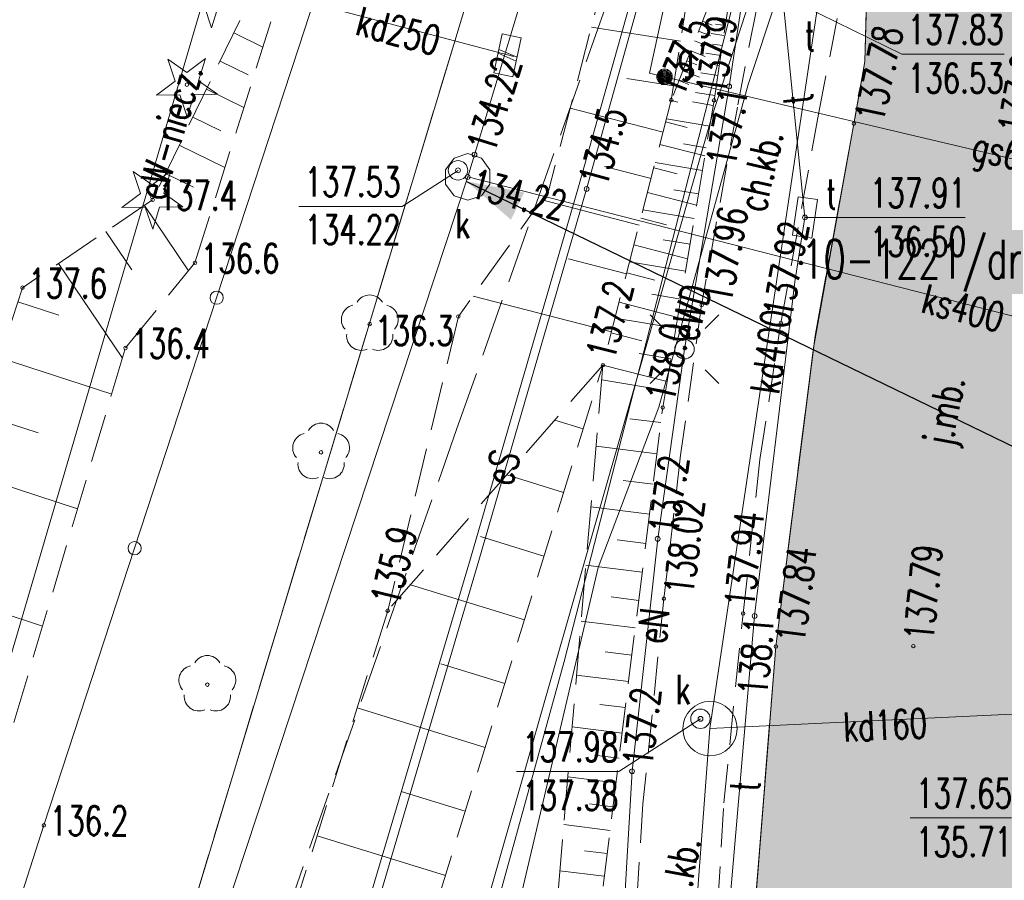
# Model space of a CAD drawing. Header units: centimetres. Extents: x -29333 to 403204, y -464147 to 16641.
# Tile 127 of 134: x 73992 to 76526, y 7082 to 9297. Entities that reach past the tile are written whole.
import ezdxf
from ezdxf.xclip import XClip

# ---------------------------------------------------------------- set-up
doc = ezdxf.new("R2010")
doc.units = ezdxf.units.CM
doc.header["$MEASUREMENT"] = 0
doc.header["$XCLIPFRAME"] = 0
for name, pattern in [('1_OTKC', [150, 100, -50]), ('1_OTKJ', [200, 150, -50]), ('1_OTRK', [175, 125, -50]), ('1_OTRKG', [175, 125, -50]), ('3_SUPP_P', [200, 150, -50]), ('EGKK', [200, 150, -50])]:
    doc.linetypes.add(name, pattern=pattern)
for name, color, linetype in [('2010_Mlawa_627_2_mdcp_pow_zakr_bez_zmian_14_Dzialki', 7, 'Continuous'), ('2010_Mlawa_627_2_mdcp_pow_zakr_bez_zmian_14_Kontury', 7, 'Continuous'), ('2010_Mlawa_627_2_mdcp_pow_zakr_bez_zmian_14_Numery_konturow', 7, 'Continuous'), ('2010_Mlawa_627_2_mdcp_pow_zakr_bez_zmian_14_OTD_L_12', 7, 'Continuous'), ('2010_Mlawa_627_2_mdcp_pow_zakr_bez_zmian_14_OTK_E_T_0', 7, 'Continuous'), ('2010_Mlawa_627_2_mdcp_pow_zakr_bez_zmian_14_OTK_E_T_1', 7, 'Continuous'), ('2010_Mlawa_627_2_mdcp_pow_zakr_bez_zmian_14_OTK_L_0', 7, 'Continuous'), ('2010_Mlawa_627_2_mdcp_pow_zakr_bez_zmian_14_OTK_L_1', 7, 'Continuous'), ('2010_Mlawa_627_2_mdcp_pow_zakr_bez_zmian_14_OTK_L_2', 7, 'Continuous'), ('2010_Mlawa_627_2_mdcp_pow_zakr_bez_zmian_14_OTO_L_0', 7, 'Continuous'), ('2010_Mlawa_627_2_mdcp_pow_zakr_bez_zmian_14_OTR_L_1', 7, 'Continuous'), ('2010_Mlawa_627_2_mdcp_pow_zakr_bez_zmian_14_OTR_T_0', 7, 'Continuous'), ('2010_Mlawa_627_2_mdcp_pow_zakr_bez_zmian_14_OTR_T_1', 7, 'Continuous'), ('2010_Mlawa_627_2_mdcp_pow_zakr_bez_zmian_14_OTZ_T_0', 7, 'Continuous'), ('2010_Mlawa_627_2_mdcp_pow_zakr_bez_zmian_14_OTZ_T_1', 7, 'Continuous'), ('2010_Mlawa_627_2_mdcp_pow_zakr_bez_zmian_14_P_SUEP_L_0', 7, 'Continuous'), ('2010_Mlawa_627_2_mdcp_pow_zakr_bez_zmian_14_SUE_T_3', 7, 'Continuous'), ('2010_Mlawa_627_2_mdcp_pow_zakr_bez_zmian_14_SUEP_E_T_0', 7, 'Continuous'), ('2010_Mlawa_627_2_mdcp_pow_zakr_bez_zmian_14_SUEP_L_0', 7, 'Continuous'), ('2010_Mlawa_627_2_mdcp_pow_zakr_bez_zmian_14_SUER_T_0', 7, 'Continuous'), ('2010_Mlawa_627_2_mdcp_pow_zakr_bez_zmian_14_SUG_E_T_4', 7, 'Continuous'), ('2010_Mlawa_627_2_mdcp_pow_zakr_bez_zmian_14_SUG_T_2', 7, 'Continuous'), ('2010_Mlawa_627_2_mdcp_pow_zakr_bez_zmian_14_SUGP_E_T_0', 7, 'Continuous'), ('2010_Mlawa_627_2_mdcp_pow_zakr_bez_zmian_14_SUGP_L_0', 7, 'Continuous'), ('2010_Mlawa_627_2_mdcp_pow_zakr_bez_zmian_14_SUKP_E_T_0', 7, 'Continuous'), ('2010_Mlawa_627_2_mdcp_pow_zakr_bez_zmian_14_SUKP_L_0', 7, 'Continuous'), ('2010_Mlawa_627_2_mdcp_pow_zakr_bez_zmian_14_SUKR_T_0', 7, 'Continuous'), ('2010_Mlawa_627_2_mdcp_pow_zakr_bez_zmian_14_SUL_L_1', 7, 'Continuous'), ('2010_Mlawa_627_2_mdcp_pow_zakr_bez_zmian_14_SUP_E_T_1', 7, 'Continuous'), ('2010_Mlawa_627_2_mdcp_pow_zakr_bez_zmian_14_SUP_L_1', 7, 'Continuous'), ('2010_Mlawa_627_2_mdcp_pow_zakr_bez_zmian_14_SUP_T_4', 7, 'Continuous'), ('2010_Mlawa_627_2_mdcp_pow_zakr_bez_zmian_14_SUT_E_T_1', 7, 'Continuous'), ('2010_Mlawa_627_2_mdcp_pow_zakr_bez_zmian_14_SUT_T_1', 7, 'Continuous'), ('2010_Mlawa_627_2_mdcp_pow_zakr_bez_zmian_14_SUTP_E_T_0', 7, 'Continuous'), ('2010_Mlawa_627_2_mdcp_pow_zakr_bez_zmian_14_SUTP_L_0', 7, 'Continuous'), ('2010_Mlawa_627_2_mdcp_pow_zakr_bez_zmian_14_SUTR_T_0', 7, 'Continuous'), ('MAPA MDCP', 7, 'Continuous'), ('MF_S kanalizacja', 7, 'Continuous'), ('PROJEKTOWANE DROGI', 7, 'Continuous'), ('PZT NOWE', 7, 'Continuous')]:
    doc.layers.add(name, color=color, linetype=linetype)
doc.styles.add('GENERATED_STYLE_2', font='Simplex.shx')
doc.dimstyles.new('GENERATED_STYLE__6', dxfattribs={"dimtxt": 0.18, "dimasz": 145.92, "dimexe": 0.18, "dimexo": 0.0625, "dimgap": 0.09, "dimtad": 0, "dimtih": 1, "dimtoh": 1, "dimdec": 4, "dimzin": 0, "dimdsep": 46, "dimcen": 0.09, "dimadec": 0, "dimazin": 0, "dimtfac": 1, "dimtdec": 4, "dimtmove": 0, "dimatfit": 3, "dimldrblk": 'ARROWHEAD_5', "dimfxl": 1, "dimtolj": 1, "dimtzin": 0, "dimarcsym": 0})

# ---------------------------------------------------------------- blocks, each defined once
blk = doc.blocks.new('Rysunek_6_14', base_point=(74378.8, 8957.9))
at = {"layer": '2010_Mlawa_627_2_mdcp_pow_zakr_bez_zmian_14_Dzialki', "color": 7, "linetype": 'Continuous', "lineweight": 18}
blk.add_line((75751.9, 11358.6), (74172.3, 6137.8), dxfattribs=at)
at = {"layer": '2010_Mlawa_627_2_mdcp_pow_zakr_bez_zmian_14_Kontury', "color": 3, "linetype": 'EGKK', "lineweight": 18}
blk.add_line((75751.9, 11358.6), (74162.8, 6106.2), dxfattribs=at)
at = {"layer": '2010_Mlawa_627_2_mdcp_pow_zakr_bez_zmian_14_OTD_L_12', "color": 7, "linetype": 'Continuous', "lineweight": 18}
for p, q in [((75212.4, 9160.1), (75233.4, 9260.1)), ((75233.4, 9260.1), (75282.3, 9249.8)), ((75261.3, 9149.8), (75282.3, 9249.8)), ((75269.7, 9189.8), (75222.9, 9210.1)), ((75271.8, 9199.8), (75225, 9220.1)), ((75212.4, 9160.1), (75261.3, 9149.8))]:
    blk.add_line(p, q, dxfattribs=at)
at = {"layer": '2010_Mlawa_627_2_mdcp_pow_zakr_bez_zmian_14_OTK_L_0', "color": 7, "linetype": '1_OTKJ', "lineweight": 18}
for p, q in [((76171.8, 9369.9), (76166.8, 9188.9)), ((76166.8, 9188.9), (76138.8, 9028.9)), ((76138.8, 9028.9), (76038.8, 8482.9)), ((76038.8, 8482.9), (75937.8, 7683.9)), ((75937.8, 7683.9), (75877.8, 6933.9))]:
    blk.add_line(p, q, dxfattribs=at)
at = {"layer": '2010_Mlawa_627_2_mdcp_pow_zakr_bez_zmian_14_OTK_L_1', "color": 7, "linetype": 'Continuous', "lineweight": 18}
for p, q in [((76171.8, 9369.9), (76166.8, 9188.9)), ((76166.8, 9188.9), (76138.8, 9028.9)), ((76138.8, 9028.9), (76038.8, 8482.9)), ((76038.8, 8482.9), (75937.8, 7683.9)), ((75937.8, 7683.9), (75877.8, 6933.9))]:
    blk.add_line(p, q, dxfattribs=at)
at = {"layer": '2010_Mlawa_627_2_mdcp_pow_zakr_bez_zmian_14_OTK_L_2', "color": 7, "linetype": '1_OTKC', "lineweight": 18}
for p, q in [((76002.8, 9911.9), (75838.8, 9071.9)), ((76047.8, 9053.9), (76144.8, 9551.9)), ((75838.8, 9071.9), (75746.8, 8561.9)), ((75950.8, 8515.9), (76047.8, 9053.9)), ((75746.8, 8561.9), (75692.8, 8175.9)), ((75896.8, 8164.9), (75950.8, 8515.9)), ((75692.8, 8175.9), (75649.8, 7806.9)), ((75853.8, 7768.9), (75896.8, 8164.9)), ((75649.8, 7806.9), (75595.8, 7278.9)), ((75803.8, 7281.9), (75853.8, 7768.9)), ((75595.8, 7278.9), (75571.8, 6894.9)), ((75779.8, 6867.9), (75803.8, 7281.9))]:
    blk.add_line(p, q, dxfattribs=at)
at = {"layer": '2010_Mlawa_627_2_mdcp_pow_zakr_bez_zmian_14_OTO_L_0', "color": 7, "linetype": 'Continuous', "lineweight": 18}
for p, q in [((74709.8, 9225.9), (74943.4, 9938.6)), ((74498.6, 8581.3), (74709.8, 9225.9)), ((74287.4, 7936.6), (74498.6, 8581.3)), ((74053.8, 7223.9), (74287.4, 7936.6)), ((73810.9, 6469.8), (74053.8, 7223.9))]:
    blk.add_line(p, q, dxfattribs=at)
for centre in [(74498.6, 8581.3), (74287.4, 7936.6)]:
    blk.add_circle(centre, 17, dxfattribs=at)
at = {"layer": '2010_Mlawa_627_2_mdcp_pow_zakr_bez_zmian_14_OTR_L_1', "color": 7, "linetype": '1_OTRKG', "lineweight": 18}
for p, q in [((74787.8, 9766.9), (74333.8, 8832.9)), ((75668.8, 9089.9), (75762.8, 9687.9)), ((75847.8, 9542.9), (75668.8, 9089.9)), ((75778.8, 9088.9), (75847.8, 9542.9)), ((75668.8, 9089.9), (75492.8, 8407.9)), ((75646.8, 8298.9), (75778.8, 9088.9)), ((74333.8, 8832.9), (73998.8, 8606.9)), ((73998.8, 8606.9), (73249.8, 6286.9)), ((74756.8, 6022.9), (75492.8, 8407.9)), ((75449.8, 6719.9), (75646.8, 8298.9))]:
    blk.add_line(p, q, dxfattribs=at)
at = {"layer": '2010_Mlawa_627_2_mdcp_pow_zakr_bez_zmian_14_OTR_L_1', "color": 7, "linetype": '1_OTRK', "lineweight": 18}
for p, q in [((74442.8, 8670.9), (74787.8, 9766.9)), ((75502.8, 9429.9), (75353.8, 8858.9)), ((75353.8, 8858.9), (75120.8, 8532.9)), ((74263.8, 8451.9), (74442.8, 8670.9)), ((75120.8, 8532.9), (74938.8, 7775.9)), ((73576.8, 6146.9), (74263.8, 8451.9)), ((75492.8, 8407.9), (74938.8, 7775.9)), ((75492.8, 8407.9), (75359.8, 6847.9)), ((74938.8, 7775.9), (74379.8, 5995.9))]:
    blk.add_line(p, q, dxfattribs=at)
at = {"layer": '2010_Mlawa_627_2_mdcp_pow_zakr_bez_zmian_14_OTR_L_1', "color": 7, "linetype": 'Continuous', "lineweight": 18}
for p, q in [((75692.6, 9241), (75463, 9277.1)), ((75749, 9292.7), (75774.4, 9282.6)), ((75808.1, 9281.4), (75782.4, 9285.3)), ((74542.6, 9262.4), (74617.6, 9225.9)), ((75738.9, 9267.2), (75770.1, 9254.9)), ((75804.2, 9255.7), (75771.7, 9260.6)), ((75728.9, 9241.8), (75754.3, 9231.7)), ((75800.3, 9230), (75774.6, 9233.9)), ((75718.8, 9216.3), (75755.8, 9201.7)), ((75796.4, 9204.3), (75758.1, 9210.2)), ((74507.5, 9190.1), (74579.7, 9155)), ((75708.7, 9190.8), (75734.2, 9180.8)), ((75792.5, 9178.7), (75766.8, 9182.6)), ((75698.7, 9165.4), (75741.4, 9148.5)), ((75788.6, 9153), (75744.4, 9159.7)), ((75674.6, 9126.2), (75554, 9145.2)), ((75688.6, 9139.9), (75714.1, 9129.8)), ((75784.7, 9127.3), (75759, 9131.2)), ((74472.3, 9117.8), (74568.8, 9071)), ((75780.8, 9101.6), (75730.8, 9109.2)), ((75668.6, 9088.9), (75685.4, 9084.5)), ((75776.7, 9076), (75723.5, 9084.9)), ((75647.5, 9007.4), (75408.7, 9069)), ((74437.2, 9045.6), (74509.5, 9010.4)), ((75654.3, 9033.6), (75709.6, 9019.3)), ((75767.8, 9022.8), (75656.3, 9041.4)), ((74402.1, 8973.3), (74520, 8916)), ((75639.4, 8975.8), (75755, 8946)), ((75758.5, 8967.1), (75700.3, 8976.8)), ((75748.8, 8908.9), (75627.4, 8929.2)), ((74367, 8901), (74439.2, 8865.9)), ((75616.7, 8887.9), (75497.1, 8918.8)), ((75623.8, 8915.4), (75684.2, 8899.8)), ((75607.5, 8852.2), (75733.9, 8819.6)), ((75738.6, 8848.2), (75675.3, 8858.8)), ((75585.9, 8768.3), (75335.3, 8833)), ((74312.5, 8818.5), (74426, 8650.3)), ((75728, 8784.9), (75595.8, 8807)), ((75590.5, 8786.2), (75656.5, 8769.1)), ((74213.5, 8751.8), (74280.3, 8652.8)), ((75717, 8718.8), (75648, 8730.3)), ((75572.6, 8717.1), (75710.8, 8681.5)), ((74091.7, 8669.6), (74256.1, 8425.9)), ((75553.5, 8643.1), (75404.1, 8681.6)), ((75705.5, 8649.8), (75561.5, 8673.8)), ((75554, 8644.9), (75626.2, 8626.3)), ((73987.1, 8570.4), (74092.7, 8536.4)), ((75515, 8493.6), (75158.5, 8585.6)), ((75534.5, 8569.4), (75685.5, 8530.4)), ((75693.4, 8577.8), (75618.3, 8590.3)), ((75680.9, 8502.6), (75524.1, 8528.8)), ((75514.1, 8490.5), (75593.1, 8470.1)), ((73940.6, 8426.5), (74228.6, 8333.5)), ((75667.8, 8424.2), (75585.9, 8437.9)), ((75492.8, 8407.9), (75657.9, 8365.3)), ((75492.8, 8407.9), (75492.9, 8407.9)), ((75654.1, 8342.4), (75489.6, 8369.9)), ((73893.6, 8280.8), (74039.2, 8233.8)), ((75442.3, 8244), (75369, 8266.6)), ((75642, 8259.9), (75562, 8269.9)), ((75632, 8179.9), (75475.1, 8199.4)), ((73846, 8133.5), (74140.6, 8038.4)), ((75391.7, 8080.2), (75245.2, 8125.4)), ((75622.2, 8101.4), (75545.3, 8111)), ((75612.6, 8024.5), (75461.8, 8043.3)), ((75341.1, 7916.3), (75177.3, 7966.9)), ((75603.2, 7949), (75529.2, 7958.3)), ((75594, 7875.1), (75449, 7893.2)), ((73749.3, 7833.9), (74050.6, 7736.6)), ((75290.6, 7752.4), (74997.5, 7842.8)), ((75584.9, 7802.6), (75513.8, 7811.5)), ((75576.1, 7731.5), (75436.7, 7748.9)), ((75567.4, 7661.8), (75499, 7670.3)), ((75240, 7588.5), (75075.9, 7639.2)), ((75558.8, 7593.5), (75424.8, 7610.2)), ((75550.5, 7526.5), (75484.8, 7534.7)), ((75189.3, 7424.4), (74860.4, 7526)), ((75542.3, 7460.8), (75413.5, 7476.9)), ((75534.2, 7396.4), (75471.1, 7404.3)), ((75526.4, 7333.2), (75402.5, 7348.7)), ((75138.6, 7259.9), (74973.7, 7310.8)), ((75518.6, 7271.3), (75457.9, 7278.9)), ((75511.1, 7210.6), (75392, 7225.5)), ((75087.7, 7095), (74757.1, 7197.1)), ((75503.6, 7151.1), (75445.3, 7158.4)), ((75496.4, 7092.8), (75381.9, 7107))]:
    blk.add_line(p, q, dxfattribs=at)
at = {"layer": '2010_Mlawa_627_2_mdcp_pow_zakr_bez_zmian_14_OTR_T_0', "color": 7, "linetype": 'Continuous', "lineweight": 18}
for centre in [(76138.8, 9028.9), (75746.8, 8561.9), (75950.8, 8515.9), (75649.8, 7806.9), (75853.8, 7768.9), (75937.8, 7683.9), (76291.8, 7684.9)]:
    blk.add_circle(centre, 4.5, dxfattribs=at)
at = {"layer": '2010_Mlawa_627_2_mdcp_pow_zakr_bez_zmian_14_OTR_T_1', "color": 7, "linetype": 'Continuous', "lineweight": 18}
for centre in [(75668.8, 9089.9), (75778.8, 9088.9), (74333.8, 8832.9), (74442.8, 8670.9), (73998.8, 8606.9), (75120.8, 8532.9), (74263.8, 8451.9), (75492.8, 8407.9), (75646.8, 8298.9), (74938.8, 7775.9), (74053.8, 7223.9)]:
    blk.add_circle(centre, 4.5, dxfattribs=at)
at = {"layer": '2010_Mlawa_627_2_mdcp_pow_zakr_bez_zmian_14_OTZ_T_0', "color": 94, "linetype": 'Continuous', "lineweight": 18}
for centre in [(74892.6, 8513.5), (74767.3, 8183.4), (74474.6, 7585.7)]:
    blk.add_circle(centre, 4.5, dxfattribs=at)
for centre, start, end in [((74892.6, 8551), 30.1401, 149.8599), ((74857, 8525.1), 102.1445, 221.86), ((74928.3, 8525.1), 318.14, 77.8555), ((74870.6, 8483.2), 174.1482, 293.8542), ((74914.7, 8483.2), 246.1458, 5.8518), ((74767.3, 8220.9), 30.1401, 149.8599), ((74731.7, 8195), 102.1445, 221.86), ((74803, 8195), 318.14, 77.8555), ((74745.3, 8153.1), 174.1482, 293.8542), ((74789.4, 8153.1), 246.1458, 5.8518), ((74474.6, 7623.2), 30.1401, 149.8599), ((74439, 7597.3), 102.1445, 221.86), ((74510.3, 7597.3), 318.14, 77.8555), ((74452.6, 7555.4), 174.1482, 293.8542), ((74496.7, 7555.4), 246.1458, 5.8518)]:
    blk.add_arc(centre, 37.5, start, end, dxfattribs=at)
at = {"layer": '2010_Mlawa_627_2_mdcp_pow_zakr_bez_zmian_14_OTZ_T_1', "color": 94, "linetype": 'Continuous', "lineweight": 18}
for p, q in [((74485.5, 9275.8), (74466.2, 9332.7)), ((74503.3, 9333.1), (74485.5, 9275.8)), ((74391.7, 9138.6), (74372.5, 9195.4)), ((74372.5, 9195.4), (74421.5, 9160.8)), ((74421.5, 9160.8), (74469.6, 9196.6)), ((74469.6, 9196.6), (74451.7, 9139.3)), ((74343.6, 9102.7), (74391.7, 9138.6)), ((74451.7, 9139.3), (74500.7, 9104.7)), ((74403.6, 9103.5), (74343.6, 9102.7)), ((74422.9, 9046.6), (74403.6, 9103.5)), ((74440.7, 9103.9), (74422.9, 9046.6)), ((74500.7, 9104.7), (74440.7, 9103.9)), ((74302.8, 8849.3), (74283.6, 8906.1)), ((74283.6, 8906.1), (74332.6, 8871.5)), ((74332.6, 8871.5), (74380.7, 8907.3)), ((74380.7, 8907.3), (74362.8, 8850)), ((74254.7, 8813.4), (74302.8, 8849.3)), ((74362.8, 8850), (74411.8, 8815.4)), ((74314.7, 8814.2), (74254.7, 8813.4)), ((74334, 8757.3), (74314.7, 8814.2)), ((74351.8, 8814.6), (74334, 8757.3)), ((74411.8, 8815.4), (74351.8, 8814.6))]:
    blk.add_line(p, q, dxfattribs=at)
for centre in [(74421.8, 9129.2), (74332.9, 8839.9)]:
    blk.add_circle(centre, 4.5, dxfattribs=at)
at = {"layer": '2010_Mlawa_627_2_mdcp_pow_zakr_bez_zmian_14_P_SUEP_L_0', "color": 1, "linetype": '3_SUPP_P', "lineweight": 18}
for p, q in [((75117.2, 8244.7), (75651.7, 9759.9)), ((74671.7, 6975.9), (75117.2, 8244.7))]:
    blk.add_line(p, q, dxfattribs=at)
at = {"layer": '2010_Mlawa_627_2_mdcp_pow_zakr_bez_zmian_14_SUE_T_3', "color": 7, "linetype": 'Continuous', "lineweight": 18}
for p, q in [((75649.8, 8502), (75614.5, 8537.3)), ((75755.9, 8502), (75791.2, 8537.3)), ((75649.8, 8395.9), (75614.5, 8360.5)), ((75755.9, 8395.9), (75791.2, 8360.5))]:
    blk.add_line(p, q, dxfattribs=at)
for radius in [25, 2.5]:
    blk.add_circle((75702.8, 8448.9), radius, dxfattribs=at)
at = {"layer": '2010_Mlawa_627_2_mdcp_pow_zakr_bez_zmian_14_SUEP_L_0', "color": 1, "linetype": 'Continuous', "lineweight": 18}
for p, q in [((74802, 10496.3), (73422.7, 5807.1)), ((75934.8, 9894.9), (75817.8, 9124.9)), ((75866.7, 9129.6), (76066.5, 9736.1)), ((75570.8, 9368.9), (75429.8, 8866.9)), ((75450.8, 8860.9), (75589.8, 9358.9)), ((75636.5, 8299.9), (75866.7, 9129.6)), ((75817.8, 9124.9), (75702.8, 8448.9)), ((75429.8, 8866.9), (75151.8, 7909.9)), ((75173.8, 7904.9), (75450.8, 8860.9)), ((75702.8, 8448.9), (75633.8, 7960.9)), ((75480.4, 7886.7), (75636.5, 8299.9)), ((75633.8, 7960.9), (75567.8, 7362.9)), ((75151.8, 7909.9), (74827.8, 6817.9)), ((74849.8, 6809.9), (75173.8, 7904.9)), ((75200.7, 6698.6), (75480.4, 7886.7)), ((75567.8, 7362.9), (75532.8, 6765.9))]:
    blk.add_line(p, q, dxfattribs=at)
at = {"layer": '2010_Mlawa_627_2_mdcp_pow_zakr_bez_zmian_14_SUER_T_0', "color": 1, "linetype": 'Continuous', "lineweight": 18}
for centre in [(75817.8, 9124.9), (75450.8, 8860.9), (75633.8, 7960.9), (75567.8, 7362.9)]:
    blk.add_circle(centre, 6.25, dxfattribs=at)
at = {"layer": '2010_Mlawa_627_2_mdcp_pow_zakr_bez_zmian_14_SUG_T_2', "color": 52, "linetype": 'Continuous', "lineweight": 18, "true_color": 0xbfbf00}
for radius in [20, 17.5, 15, 12.5, 10, 7.5, 5, 2.5, 0.715]:
    blk.add_circle((75651.4, 9149.6), radius, dxfattribs=at)
at = {"layer": '2010_Mlawa_627_2_mdcp_pow_zakr_bez_zmian_14_SUGP_L_0', "color": 52, "linetype": 'Continuous', "lineweight": 18, "true_color": 0xbfbf00}
for p, q in [((75659.8, 9375.9), (75613, 9158.6)), ((75613, 9158.6), (75651.4, 9149.6)), ((75651.4, 9149.6), (77117.8, 8802.9))]:
    blk.add_line(p, q, dxfattribs=at)
at = {"layer": '2010_Mlawa_627_2_mdcp_pow_zakr_bez_zmian_14_SUKP_L_0', "color": 36, "linetype": 'Continuous', "lineweight": 18, "true_color": 0x803300}
for p, q in [((76384, 12997.4), (75144.8, 8891.9)), ((76062.6, 9448), (75768.4, 7472.6)), ((75263.8, 9201.9), (74684.6, 9355)), ((75144.8, 8891.9), (75503.4, 8800.4)), ((75503.4, 8800.4), (77441.3, 8305.9)), ((76611.8, 7512.9), (75768.4, 7472.6)), ((75768.4, 7472.6), (75646.1, 5873.3))]:
    blk.add_line(p, q, dxfattribs=at)
at = {"layer": '2010_Mlawa_627_2_mdcp_pow_zakr_bez_zmian_14_SUKR_T_0', "color": 36, "linetype": 'Continuous', "lineweight": 18, "true_color": 0x803300}
for p, q in [((75119.8, 8908.9), (74975.7, 8816.1)), ((74709.7, 8816.1), (74975.7, 8816.1)), ((75743.8, 7497.9), (75533.4, 7362.2)), ((75270.1, 7362.2), (75533.4, 7362.2)), ((76283.6, 7242.7), (76544.1, 7242.7))]:
    blk.add_line(p, q, dxfattribs=at)
for centre in [(75162.2, 8949.4), (75119.8, 8908.9), (75144.8, 8891.9), (75743.8, 7497.9)]:
    blk.add_circle(centre, 6.25, dxfattribs=at)
at = {"layer": '2010_Mlawa_627_2_mdcp_pow_zakr_bez_zmian_14_SUL_L_1', "color": 7, "linetype": 'Continuous', "lineweight": 18}
for p, q in [((75570.8, 9368.9), (75429.8, 8866.9)), ((75589.8, 9358.9), (75450.8, 8860.9)), ((75613, 9158.6), (75651.4, 9149.6)), ((75651.4, 9149.6), (77117.8, 8802.9)), ((75429.8, 8866.9), (75151.8, 7909.9)), ((75450.8, 8860.9), (75173.8, 7904.9)), ((75503.4, 8800.4), (77441.3, 8305.9)), ((75151.8, 7909.9), (74827.8, 6817.9)), ((75173.8, 7904.9), (74849.8, 6809.9))]:
    blk.add_line(p, q, dxfattribs=at)
at = {"layer": '2010_Mlawa_627_2_mdcp_pow_zakr_bez_zmian_14_SUP_L_1', "color": 7, "linetype": 'Continuous', "lineweight": 18}
for p, q in [((75144.8, 8951.9), (75109.6, 8940.5)), ((75180.1, 8940.5), (75144.8, 8951.9)), ((75109.6, 8940.5), (75087.8, 8910.5)), ((75201.9, 8910.5), (75180.1, 8940.5)), ((75087.8, 8910.5), (75087.8, 8873.4)), ((75201.9, 8873.4), (75201.9, 8910.5)), ((75087.8, 8873.4), (75109.6, 8843.4)), ((75180.1, 8843.4), (75201.9, 8873.4)), ((75109.6, 8843.4), (75144.8, 8831.9)), ((75144.8, 8831.9), (75180.1, 8843.4))]:
    blk.add_line(p, q, dxfattribs=at)
blk.add_circle((75768.4, 7472.6), 70, dxfattribs=at)
at = {"layer": '2010_Mlawa_627_2_mdcp_pow_zakr_bez_zmian_14_SUP_T_4', "color": 7, "linetype": 'Continuous', "lineweight": 18}
for centre in [(75119.8, 8908.9), (75743.8, 7497.9)]:
    blk.add_circle(centre, 25, dxfattribs=at)
at = {"layer": '2010_Mlawa_627_2_mdcp_pow_zakr_bez_zmian_14_SUT_T_1', "color": 30, "linetype": 'Continuous', "lineweight": 18, "true_color": 0xff9100}
for p, q in [((75995.4, 8841), (75980.8, 8742.1)), ((76044.9, 8833.7), (75995.4, 8841)), ((76030.2, 8734.8), (76044.9, 8833.7)), ((75980.8, 8742.1), (76030.2, 8734.8))]:
    blk.add_line(p, q, dxfattribs=at)
at = {"layer": '2010_Mlawa_627_2_mdcp_pow_zakr_bez_zmian_14_SUTP_L_0', "color": 30, "linetype": 'Continuous', "lineweight": 18, "true_color": 0xff9100}
for p, q in [((75580, 8372.4), (76442.2, 11727.9)), ((76250.1, 10515.5), (75772.3, 9043.9)), ((76012.8, 8787.9), (75954.8, 9358.9)), ((75772.3, 9043.9), (75580, 8372.4)), ((75986.8, 8621.9), (76012.8, 8787.9)), ((75883.2, 7762.4), (75986.8, 8621.9)), ((75580, 8372.4), (75166.1, 6927.4)), ((75393.1, 7645.1), (75580, 8372.4)), ((75803.8, 6849.2), (75883.2, 7762.4)), ((74817.4, 5556), (75393.1, 7645.1))]:
    blk.add_line(p, q, dxfattribs=at)
at = {"layer": '2010_Mlawa_627_2_mdcp_pow_zakr_bez_zmian_14_SUTR_T_0', "color": 30, "linetype": 'Continuous', "lineweight": 18, "true_color": 0xff9100}
for p, q in [((75954.8, 9358.9), (76262.3, 9207.8)), ((76262.3, 9207.8), (76525.6, 9207.8)), ((76012.8, 8787.9), (76164.9, 8787.4)), ((76164.9, 8787.4), (76425.4, 8787.4))]:
    blk.add_line(p, q, dxfattribs=at)
for centre in [(76012.8, 8787.9), (75883.2, 7762.4)]:
    blk.add_circle(centre, 6.25, dxfattribs=at)
at = {"layer": '2010_Mlawa_627_2_mdcp_pow_zakr_bez_zmian_14_Numery_konturow', "color": 3, "linetype": 'Continuous', "lineweight": 18, "insert": (76003.2, 8730.3), "char_height": 100, "attachment_point": 1, "style": 'GENERATED_STYLE_2'}
blk.add_mtext('\\A1;{\\W0.700000x;\\pql;\\FSimplex.shx;10-1221/dr}', dxfattribs=at)
at = {"layer": '2010_Mlawa_627_2_mdcp_pow_zakr_bez_zmian_14_OTK_E_T_0', "color": 7, "linetype": 'Continuous', "lineweight": 18, "insert": (76366.7, 8200.5), "char_height": 75, "attachment_point": 4, "rotation": 79.1956, "style": 'GENERATED_STYLE_2'}
blk.add_mtext('\\A1;{\\W0.700000x;\\pql;\\FSimplex.shx;j.mb.}', dxfattribs=at)
at = {"layer": '2010_Mlawa_627_2_mdcp_pow_zakr_bez_zmian_14_OTK_E_T_1', "color": 7, "linetype": 'Continuous', "lineweight": 18, "char_height": 75, "attachment_point": 4, "style": 'GENERATED_STYLE_2'}
for insert, rotation in [((75873.9, 8806), 77.125), ((75668.6, 6986.4), 79.3803)]:
    blk.add_mtext('\\A1;{\\W0.700000x;\\pql;\\FSimplex.shx;ch.kb.}', dxfattribs=dict(at, insert=insert, rotation=rotation))
at = {"layer": '2010_Mlawa_627_2_mdcp_pow_zakr_bez_zmian_14_OTR_T_0', "color": 7, "linetype": 'Continuous', "lineweight": 18, "char_height": 75, "style": 'GENERATED_STYLE_2'}
for s, insert, attachment_point, rotation in [('\\A1;{\\W0.700000x;\\pql;\\FSimplex.shx;137.78}', (76141.1, 9043.8), 1, 78.0663), ('\\A1;{\\W0.700000x;\\pql;\\FSimplex.shx;137.69}', (76546, 9005.4), 4, 79.4485), ('\\A1;{\\W0.700000x;\\pql;\\FSimplex.shx;137.96}', (75748.7, 8576.8), 1, 79.7743), ('\\A1;{\\W0.700000x;\\pql;\\FSimplex.shx;137.92}', (75979.1, 8526.1), 7, 79.7795), ('\\A1;{\\W0.700000x;\\pql;\\FSimplex.shx;138.02}', (75650.7, 7821.9), 1, 83.3532), ('\\A1;{\\W0.700000x;\\pql;\\FSimplex.shx;137.94}', (75881.3, 7781), 7, 83.8028), ('\\A1;{\\W0.700000x;\\pql;\\FSimplex.shx;137.84}', (75937.1, 7699.1), 1, 82.7956), ('\\A1;{\\W0.700000x;\\pql;\\FSimplex.shx;137.79}', (76305.8, 7698.7), 4, 84.5498)]:
    blk.add_mtext(s, dxfattribs=dict(at, insert=insert, attachment_point=attachment_point, rotation=rotation))
at = {"layer": '2010_Mlawa_627_2_mdcp_pow_zakr_bez_zmian_14_OTR_T_1', "color": 7, "linetype": 'Continuous', "lineweight": 18, "char_height": 75, "attachment_point": 7, "style": 'GENERATED_STYLE_2'}
for s, insert, rotation in [('\\A1;{\\W0.700000x;\\pql;\\FSimplex.shx;137.5}', (75698.6, 9094.3), 68.4389), ('\\A1;{\\W0.700000x;\\pql;\\FSimplex.shx;137.9}', (75806.8, 9099.8), 81.3582), ('\\A1;{\\W0.700000x;\\pql;\\FSimplex.shx;137.2}', (75521.8, 8415.9), 75.5297), ('\\A1;{\\W0.700000x;\\pql;\\FSimplex.shx;138.0}', (75675.5, 8308.1), 77.811), ('\\A1;{\\W0.700000x;\\pql;\\FSimplex.shx;135.9}', (74967.7, 7784.4), 76.4814)]:
    blk.add_mtext(s, dxfattribs=dict(at, insert=insert, rotation=rotation))
at = {"layer": '2010_Mlawa_627_2_mdcp_pow_zakr_bez_zmian_14_OTR_T_1', "color": 7, "linetype": 'Continuous', "lineweight": 18, "char_height": 75, "style": 'GENERATED_STYLE_2'}
for s, insert, attachment_point in [('\\A1;{\\W0.700000x;\\pql;\\FSimplex.shx;137.4}', (74348.8, 8806.9), 7), ('\\A1;{\\W0.700000x;\\pql;\\FSimplex.shx;136.6}', (74457.8, 8644.9), 7), ('\\A1;{\\W0.700000x;\\pql;\\FSimplex.shx;137.6}', (74013.8, 8580.9), 7), ('\\A1;{\\W0.700000x;\\pql;\\FSimplex.shx;136.3}', (74906.3, 8533.8), 1), ('\\A1;{\\W0.700000x;\\pql;\\FSimplex.shx;136.4}', (74278.8, 8425.9), 7), ('\\A1;{\\W0.700000x;\\pql;\\FSimplex.shx;136.2}', (74068.8, 7197.9), 7)]:
    blk.add_mtext(s, dxfattribs=dict(at, insert=insert, attachment_point=attachment_point))
at = {"layer": '2010_Mlawa_627_2_mdcp_pow_zakr_bez_zmian_14_SUEP_E_T_0', "color": 1, "linetype": 'Continuous', "lineweight": 18, "char_height": 75, "attachment_point": 4, "style": 'GENERATED_STYLE_2'}
for s, insert, rotation in [('\\A1;{\\W0.700000x;\\pql;\\FSimplex.shx;eW-niecz.}', (74327.2, 8837.9), 73.609), ('\\A1;{\\W0.700000x;\\pql;\\FSimplex.shx;eWD}', (75698.1, 8475.2), 74.4927), ('\\A1;{\\W0.700000x;\\pql;\\FSimplex.shx;eS}', (75221, 8103.4), 73.8019), ('\\A1;{\\W0.700000x;\\pql;\\FSimplex.shx;eN}', (75617.1, 7692.3), 83.7019)]:
    blk.add_mtext(s, dxfattribs=dict(at, insert=insert, rotation=rotation))
at = {"layer": '2010_Mlawa_627_2_mdcp_pow_zakr_bez_zmian_14_SUER_T_0', "color": 1, "linetype": 'Continuous', "lineweight": 18, "char_height": 75, "attachment_point": 4, "style": 'GENERATED_STYLE_2'}
for s, insert, rotation in [('\\A1;{\\W0.700000x;\\pql;\\FSimplex.shx;137.1}', (75796, 8921.2), 80.3454), ('\\A1;{\\W0.700000x;\\pql;\\FSimplex.shx;134.5}', (75466.1, 8872.3), 74.5151), ('\\A1;{\\W0.700000x;\\pql;\\FSimplex.shx;137.2}', (75648.4, 7974), 81.9521), ('\\A1;{\\W0.700000x;\\pql;\\FSimplex.shx;137.2}', (75582, 7376.4), 83.7019)]:
    blk.add_mtext(s, dxfattribs=dict(at, insert=insert, rotation=rotation))
at = {"layer": '2010_Mlawa_627_2_mdcp_pow_zakr_bez_zmian_14_SUG_E_T_4', "color": 52, "linetype": 'Continuous', "lineweight": 18, "true_color": 0xbfbf00, "insert": (75684.7, 9141.1), "char_height": 75, "attachment_point": 7, "style": 'GENERATED_STYLE_2'}
blk.add_mtext('\\A1;{\\W0.700000x;\\pql;\\FSimplex.shx;g}', dxfattribs=at)
at = {"layer": '2010_Mlawa_627_2_mdcp_pow_zakr_bez_zmian_14_SUGP_E_T_0', "color": 52, "linetype": 'Continuous', "lineweight": 18, "true_color": 0xbfbf00, "insert": (76443.9, 8962.5), "char_height": 75, "attachment_point": 4, "rotation": 346.7001, "style": 'GENERATED_STYLE_2'}
blk.add_mtext('\\A1;{\\W0.700000x;\\pql;\\FSimplex.shx;gs63}', dxfattribs=at)
at = {"layer": '2010_Mlawa_627_2_mdcp_pow_zakr_bez_zmian_14_SUKP_E_T_0', "color": 36, "linetype": 'Continuous', "lineweight": 18, "true_color": 0x803300, "char_height": 75, "attachment_point": 4, "style": 'GENERATED_STYLE_2'}
for s, insert, rotation in [('\\A1;{\\W0.700000x;\\pql;\\FSimplex.shx;kd250}', (74862.1, 9295.2), 345.1979), ('\\A1;{\\W0.700000x;\\pql;\\FSimplex.shx;ks400}', (76317.8, 8580.7), 345.6848), ('\\A1;{\\W0.700000x;\\pql;\\FSimplex.shx;kd400}', (75908.6, 8335.6), 81.5307), ('\\A1;{\\W0.700000x;\\pql;\\FSimplex.shx;kd160}', (76111.3, 7476.5), 2.7359)]:
    blk.add_mtext(s, dxfattribs=dict(at, insert=insert, rotation=rotation))
at = {"layer": '2010_Mlawa_627_2_mdcp_pow_zakr_bez_zmian_14_SUKR_T_0', "color": 36, "linetype": 'Continuous', "lineweight": 18, "true_color": 0x803300, "char_height": 75, "attachment_point": 4, "style": 'GENERATED_STYLE_2'}
for insert, rotation in [((75177.7, 8960.3), 73.2047), ((75156.5, 8876.9), 345.6848)]:
    blk.add_mtext('\\A1;{\\W0.700000x;\\pql;\\FSimplex.shx;134.22}', dxfattribs=dict(at, insert=insert, rotation=rotation))
at = {"layer": '2010_Mlawa_627_2_mdcp_pow_zakr_bez_zmian_14_SUKR_T_0', "color": 36, "linetype": 'Continuous', "lineweight": 18, "true_color": 0x803300, "char_height": 75, "attachment_point": 1, "style": 'GENERATED_STYLE_2'}
for s, insert in [('\\A1;{\\W0.700000x;\\pql;\\FSimplex.shx;137.53}', (74724.7, 8917)), ('\\A1;{\\W0.700000x;\\pql;\\FSimplex.shx;134.22}', (74724.7, 8793.8)), ('\\A1;{\\W0.700000x;\\pql;\\FSimplex.shx;137.98}', (75285.1, 7463)), ('\\A1;{\\W0.700000x;\\pql;\\FSimplex.shx;137.38}', (75285.1, 7338)), ('\\A1;{\\W0.700000x;\\pql;\\FSimplex.shx;137.65}', (76298.6, 7343.6)), ('\\A1;{\\W0.700000x;\\pql;\\FSimplex.shx;135.71}', (76298.6, 7218.6))]:
    blk.add_mtext(s, dxfattribs=dict(at, insert=insert))
at = {"layer": '2010_Mlawa_627_2_mdcp_pow_zakr_bez_zmian_14_SUP_E_T_1', "color": 7, "linetype": 'Continuous', "lineweight": 18, "char_height": 75, "style": 'GENERATED_STYLE_2'}
for insert, attachment_point in [((75113, 8771.7), 4), ((75680.3, 7535.9), 7)]:
    blk.add_mtext('\\A1;{\\W0.700000x;\\pql;\\FSimplex.shx;k}', dxfattribs=dict(at, insert=insert, attachment_point=attachment_point))
at = {"layer": '2010_Mlawa_627_2_mdcp_pow_zakr_bez_zmian_14_SUT_E_T_1', "color": 30, "linetype": 'Continuous', "lineweight": 18, "true_color": 0xff9100, "char_height": 75, "attachment_point": 7, "style": 'GENERATED_STYLE_2'}
for insert in [(76012, 9216.9), (76067.5, 8810.1)]:
    blk.add_mtext('\\A1;{\\W0.700000x;\\pql;\\FSimplex.shx;t}', dxfattribs=dict(at, insert=insert))
at = {"layer": '2010_Mlawa_627_2_mdcp_pow_zakr_bez_zmian_14_SUTP_E_T_0', "color": 30, "linetype": 'Continuous', "lineweight": 18, "true_color": 0xff9100, "char_height": 75, "attachment_point": 4, "style": 'GENERATED_STYLE_2'}
for insert, rotation in [((75996.2, 9078.6), 95.8), ((75857.2, 7311.2), 86.0502)]:
    blk.add_mtext('\\A1;{\\W0.700000x;\\pql;\\FSimplex.shx;t}', dxfattribs=dict(at, insert=insert, rotation=rotation))
at = {"layer": '2010_Mlawa_627_2_mdcp_pow_zakr_bez_zmian_14_SUTR_T_0', "color": 30, "linetype": 'Continuous', "lineweight": 18, "true_color": 0xff9100, "char_height": 75, "attachment_point": 1, "style": 'GENERATED_STYLE_2'}
for s, insert in [('\\A1;{\\W0.700000x;\\pql;\\FSimplex.shx;137.83}', (76277.3, 9308.6)), ('\\A1;{\\W0.700000x;\\pql;\\FSimplex.shx;136.53}', (76277.3, 9183.6)), ('\\A1;{\\W0.700000x;\\pql;\\FSimplex.shx;137.91}', (76179.9, 8888.2)), ('\\A1;{\\W0.700000x;\\pql;\\FSimplex.shx;136.50}', (76179.9, 8763.2))]:
    blk.add_mtext(s, dxfattribs=dict(at, insert=insert))
at = {"layer": '2010_Mlawa_627_2_mdcp_pow_zakr_bez_zmian_14_SUTR_T_0', "color": 30, "linetype": 'Continuous', "lineweight": 18, "true_color": 0xff9100, "insert": (75878.1, 7557.6), "char_height": 75, "attachment_point": 4, "rotation": 85.0254, "style": 'GENERATED_STYLE_2'}
blk.add_mtext('\\A1;{\\W0.700000x;\\pql;\\FSimplex.shx;138.1}', dxfattribs=at)
blk = doc.blocks.new('ARROWHEAD_5')
at = {"linetype": 'Continuous', "lineweight": 0}
blk.add_hatch(color=0, dxfattribs=at).paths.add_polyline_path([(-1, 0.2679), (0, 0), (-1, -0.2679)])
at = {"color": 0, "linetype": 'Continuous', "lineweight": 0}
blk.add_line((0, 0), (-1, 0), dxfattribs=at)

msp = doc.modelspace()

# ---------------------------------------------------------------- hatches: boundary and pattern name
at = {"layer": 'PROJEKTOWANE DROGI', "linetype": 'Continuous', "lineweight": 0, "true_color": 0x555555, "transparency": 33554559}
msp.add_hatch(color=251, dxfattribs=at).paths.add_polyline_path([(67651.1, -18419.9), (68261.2, -18463.7), (70134.4, -12277.2), (71364.5, -8240.8), (72467.5, -4665.6), (73221.8, -2121.1), (73480.8, -1350.1), (73665.8, -815.1, -0.060563), (73803.6, -551.7, -0.165273), (74571.8, -100.1), (75490.3, -13.1, -0.423722), (76408.8, -743.1), (76588.4, -2768.3), (76962.3, -6919), (77660.8, -6865.6), (77576.3, -5928.7), (77251.9, -2339.8), (76958.3, 934.3), (76842.3, 2237.5), (76736.8, 3437.9), (76652.8, 4441), (76600.1, 5097.3), (76579.3, 5371.7), (76560.8, 6104.9), (76586.8, 6886.9), (76648.8, 7664.9), (76738.8, 8339.9), (76850.8, 8958.9), (76984.8, 9573.9), (77131.8, 10124.9), (77258.8, 10558.9), (77627.8, 11766.9), (77856.8, 12518.4), (77192.8, 12730.9), (76983.8, 12046.9), (76949.8, 11935.9), (76834.8, 11683.9), (76720.8, 11522.7), (76641.6, 11445.4), (76570.8, 11368.9), (76385.8, 11244.9), (76273.8, 11187.9), (76099.8, 11134.9), (75932.8, 11102.9), (75803.4, 11105.9), (75666.8, 11125.9), (75343.8, 11186.9), (75325.1, 11197.1), (75279.8, 11209.9), (73550.8, 11710.9), (72386.8, 12048.6), (72103.6, 11377.1), (72798.8, 11174.9), (73826.8, 10877.9), (75148.8, 10508.9), (75365.8, 10439.9), (75512.8, 10381.9), (75661.8, 10290.9), (75799.8, 10168.9), (75923.8, 10025.9), (76002.8, 9911.9), (76081.8, 9754.9), (76144.8, 9551.9), (76171.8, 9369.9), (76166.8, 9188.9), (76138.8, 9028.9), (76035, 8452.5), (75937.8, 7683.9), (75877.8, 6933.9), (75853.8, 6163.9), (75852.9, 6071.2), (75870.8, 5329.9), (75911.8, 4709.9), (75944.2, 4364.5), (75963.8, 4155), (76037.8, 3362.9), (76140.2, 2200.1), (76196.8, 1555.9), (76200.9, 1445.4, -0.379216), (75456.8, 689.9), (74378.8, 586, 0.328004), (73079.8, -457.1), (72859.8, -1138.1), (72666.8, -1900.1), (71889.6, -4504.1), (71107.6, -7083.3, -0.343763), (69804.2, -8011.4), (68574, -7954.3), (68163.5, -8435.8), (68986.8, -8474, -0.491245), (70176.3, -10152.1), (69214, -13316.9), (68108.2, -16904.9)])

# ---------------------------------------------------------------- linework, layer by layer
at = {"layer": 'MF_S kanalizacja', "color": 34, "linetype": 'Continuous', "lineweight": 20, "true_color": 0x914800, "flags": 128}
msp.add_lwpolyline([(75144.8, 8891.9), (73630.2, 4306), (72456, 1309.6), (71142.1, -1796.7), (72305.2, -2224.5), (70504.6, -8171.9), (68098.3, -8063)], dxfattribs=at)
at = {"layer": 'PROJEKTOWANE DROGI', "color": 7, "linetype": 'Continuous', "lineweight": 13, "flags": 128}
msp.add_lwpolyline([(76171.8, 9369.9), (76166.8, 9188.9), (76138.8, 9028.9), (76035, 8452.5), (75937.8, 7683.9), (75877.8, 6933.9), (75853.8, 6163.9), (75852.9, 6071.2), (75870.8, 5329.9), (75911.8, 4709.9), (75944.2, 4364.5), (75963.8, 4155), (76037.8, 3362.9), (76140.2, 2200.1), (76196.8, 1555.9), (76200.9, 1445.4, -0.379216), (75456.8, 689.9), (74378.8, 586, 0.328004), (73079.8, -457.1)], format="xyb", dxfattribs=at)

# ---------------------------------------------------------------- block references
at = {"layer": 'MAPA MDCP', "color": 151, "linetype": 'Continuous', "lineweight": 13, "true_color": 0x80c2ff}
ref = msp.add_blockref('Rysunek_6_14', (74378.8, 8957.9), dxfattribs=at)
XClip(ref).set_block_clipping_path([(69128.8472942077, 3877.9165768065), (79628.8472943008, 14037.9165767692)])

# ---------------------------------------------------------------- leaders
at = {"layer": 'PZT NOWE', "color": 7, "linetype": 'Continuous', "lineweight": 13, "annotation_type": 0, "has_hookline": 1, "hookline_direction": 0, "text_width": 1844.7}
msp.add_leader([(75141.9, 8880.6), (79277.7, 6875.1), (79555.4, 6875.1)], dimstyle='GENERATED_STYLE__6', dxfattribs=at)

doc.saveas('drawing.dxf')
